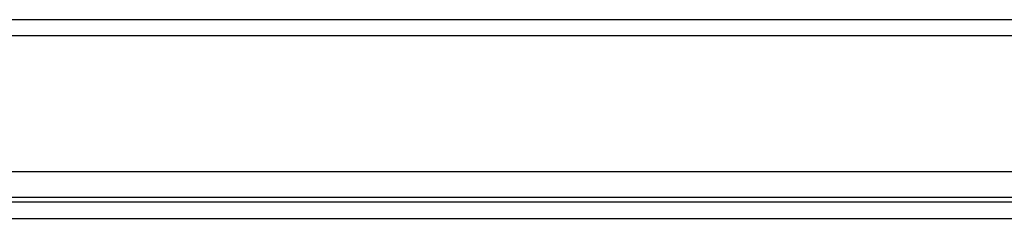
# Model space of a CAD drawing. Header units: inches. Extents: x 17 to 386, y 34 to 183.
# Tile 23 of 95: x 22.82 to 28.85, y 181.39 to 182.61. Entities that reach past the tile are written whole.
import ezdxf

# ---------------------------------------------------------------- set-up
doc = ezdxf.new("R2010")
doc.units = ezdxf.units.IN
doc.header["$MEASUREMENT"] = 0
doc.layers.add('Visible Edges(ANSI)', color=7, linetype='Continuous', lineweight=25)
doc.layers.add('Visible Tangent Edges(ANSI)', color=7, linetype='Continuous', lineweight=25)

msp = doc.modelspace()

# ---------------------------------------------------------------- linework, layer by layer
at = {"layer": 'Visible Edges(ANSI)'}
for p, q in [((16.995, 182.6091), (88.6, 182.6091)), ((88.6, 181.6751), (16.995, 181.6751)), ((88.6985, 181.4896), (16.8965, 181.4896))]:
    msp.add_line(p, q, dxfattribs=at)
at = {"layer": 'Visible Tangent Edges(ANSI)'}
for p, q in [((88.6, 182.5101), (16.995, 182.5101)), ((17.6947, 181.5206), (87.7994, 181.5206)), ((16.8965, 181.3906), (88.6985, 181.3906))]:
    msp.add_line(p, q, dxfattribs=at)

doc.saveas('drawing.dxf')
